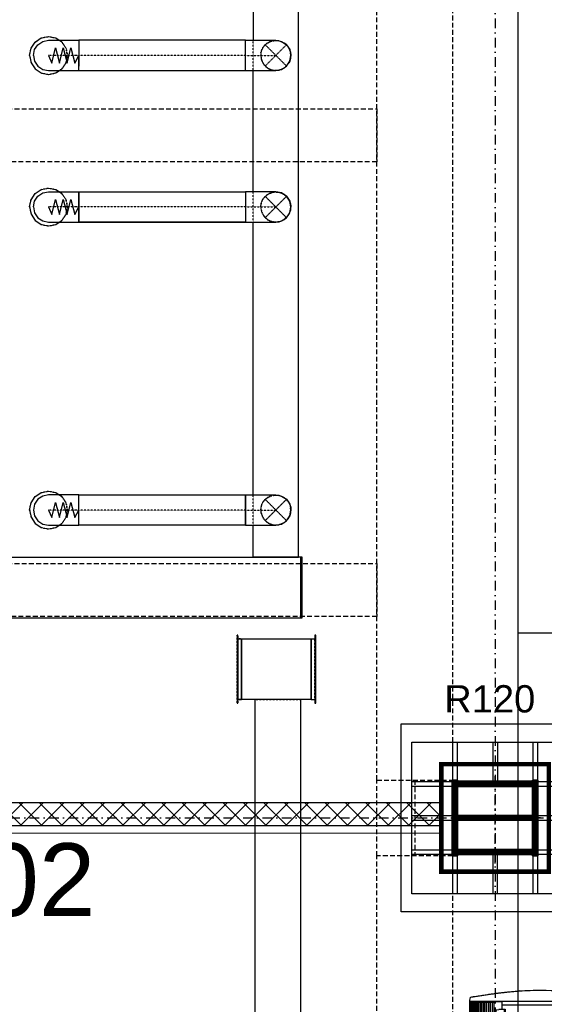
# Model space of a CAD drawing. Header units: centimetres. Extents: x -10729 to 144862, y -4437 to 43656.
# Tile 127 of 148: x 13146 to 13493, y 7277 to 7927. Entities that reach past the tile are written whole.
import ezdxf

# ---------------------------------------------------------------- set-up
doc = ezdxf.new("R2010")
doc.units = ezdxf.units.CM
doc.header["$LTSCALE"] = 0.1
for name, pattern in [('CADVENT_CENTERLINE', [9.9, 7.4, -1, 0.5, -1]), ('CADVENT_HIDDEN', [0.8, 0.25, -0.55]), ('Kondygnacja  -0_5$0$HIDDEN', [9.525, 6.35, -3.175]), ('Kondygnacja  -0_5$0$HIDDEN2', [4.7625, 3.175, -1.5875]), ('Osie rzutów$0$DASHDOT2', [12.7, 6.35, -3.175, 0, -3.175])]:
    doc.linetypes.add(name, pattern=pattern)
for name, color, linetype in [('AU Szafki Klimakonwektorów', 183, 'Continuous'), ('bgde-nawiewCEN', 7, 'Continuous'), ('bgde-nawiewDETAILS', 1, 'Continuous'), ('bgde-nawiewEXP', 1, 'Continuous'), ('bgde-nawiewHIDDEN', 1, 'Continuous'), ('bgde-wywiewEXP', 5, 'Continuous'), ('bgde-wywiewHIDDEN', 5, 'Continuous'), ('KJP_KURTYNY POWIETRZNE', 3, 'Continuous'), ('Kondygnacja  -0_5$0$ARCH_GK', 8, 'Continuous'), ('Kondygnacja  -0_5$0$ARCH_INFO_ODPORNOŚĆ OGNIOWA', 8, 'Continuous'), ('Kondygnacja  -0_5$0$ARCH_INFO_OPISY_PRZEGRODY_IST', 8, 'Continuous'), ('Kondygnacja  -0_5$0$ARCH_KONSTR_POWYŻEJ RZUTU', 8, 'Kondygnacja  -0_5$0$HIDDEN'), ('Kondygnacja  -0_5$0$ARCH_KONSTR_POWYŻEJ RZUTU_IST', 8, 'Kondygnacja  -0_5$0$HIDDEN2'), ('Kondygnacja  -0_5$0$ARCH_OKŁADZINA', 8, 'Continuous'), ('Kondygnacja  -0_5$0$ARCH_SŁUPY', 8, 'Continuous'), ('Kondygnacja  -0_5$0$ARCH_WIDOK_IST', 8, 'Continuous'), ('Osie rzutów$0$ARCH_INFO_OSIE_IST', 8, 'Osie rzutów$0$DASHDOT2'), ('Osie rzutów$0$ARCH_INFO_OSIE_OPISY_IST', 8, 'Continuous')]:
    doc.layers.add(name, color=color, linetype=linetype)
doc.layers.add('Kondygnacja  -0_5$0$ARCH_KONSTRUKCJA_NIEWIDOCZNA', color=8, linetype='Continuous', plot=False)
doc.layers.add('Kondygnacja  -0_5$0$ARCH_WIDOK', color=8, linetype='Continuous', lineweight=13)
doc.styles.add('Arial', font='ARIAL.TTF')
doc.styles.add('Kondygnacja  -0_5$0$Arial', font='ARIAL.TTF')
pattern_1 = [(45, (-1133.3117, -3177.9858), (-0.6735192, 0.6735192), [])]

# ---------------------------------------------------------------- blocks, each defined once
blk = doc.blocks.new('Osie rzutów')
at = {"layer": 'Osie rzutów$0$ARCH_INFO_OSIE_IST', "ltscale": 10}
for p, q in [((13460, 12510), (13460, 4623.26)), ((13460, 7370), (13460, 7430)), ((4436.04, 7400), (15156.54, 7400)), ((13490, 7400), (13430, 7400))]:
    blk.add_line(p, q, dxfattribs=at)
blk = doc.blocks.new('Kondygnacja  -0_5$0$słup_kwadrat')
at = {"layer": 'Kondygnacja  -0_5$0$ARCH_SŁUPY', "lineweight": 40}
h = blk.add_hatch(dxfattribs=at)
h.set_pattern_fill('ANSI31', color=256, scale=0.3, style=0)
h.set_pattern_definition(pattern_1)
h.paths.add_polyline_path([(36, 34), (39, 34), (39, 84), (36, 84)])
h = blk.add_hatch(dxfattribs=at)
h.set_pattern_fill('ANSI31', color=256, scale=0.3, style=0)
h.set_pattern_definition(pattern_1)
h.paths.add_polyline_path([(89, 80), (89, 83), (39, 83), (39, 80)])
h = blk.add_hatch(dxfattribs=at)
h.set_pattern_fill('ANSI31', color=256, scale=0.3, style=0)
h.set_pattern_definition(pattern_1)
h.paths.add_polyline_path([(89, 34), (92, 34), (92, 84), (89, 84)])
h = blk.add_hatch(dxfattribs=at)
h.set_pattern_fill('ANSI31', color=256, scale=0.3, style=0)
h.set_pattern_definition(pattern_1)
h.paths.add_polyline_path([(89, 57.5), (89, 60.5), (39, 60.5), (39, 57.5)])
h = blk.add_hatch(dxfattribs=at)
h.set_pattern_fill('ANSI31', color=256, scale=0.3, style=0)
h.set_pattern_definition(pattern_1)
h.paths.add_polyline_path([(89, 35), (89, 38), (39, 38), (39, 35)])
at = {"layer": 'Kondygnacja  -0_5$0$ARCH_KONSTRUKCJA_NIEWIDOCZNA'}
blk.add_lwpolyline([(119, 109), (119, 9), (9, 9), (9, 109)], close=True, dxfattribs=at)
for points in [[(36, 109), (36, 84)], [(39, 109), (39, 84)], [(62.5, 109), (62.5, 83)], [(65.5, 109), (65.5, 83)], [(89, 109), (89, 84)], [(92, 109), (92, 84)], [(9, 83), (36, 83)], [(9, 80), (36, 80)], [(92, 83), (119, 83)], [(92, 80), (119, 80)], [(9, 60.5), (36, 60.5)], [(92, 60.5), (119, 60.5)], [(9, 57.5), (36, 57.5)], [(92, 57.5), (119, 57.5)], [(9, 38), (36, 38)], [(9, 35), (36, 35)], [(36, 34), (36, 9)], [(39, 34), (39, 9)], [(62.5, 35), (62.5, 9)], [(65.49, 35), (65.49, 9)], [(89, 34), (89, 9)], [(92, 38), (119, 38)], [(92, 35), (119, 35)], [(92, 34), (92, 9)]]:
    blk.add_lwpolyline(points, dxfattribs=at)
at = {"layer": 'Kondygnacja  -0_5$0$ARCH_OKŁADZINA'}
blk.add_lwpolyline([(2, 121), (126, 121), (126, -3), (2, -3)], close=True, dxfattribs=at)
at = {"layer": 'Kondygnacja  -0_5$0$ARCH_SŁUPY', "lineweight": 40}
for p, q in [((39, 60.5), (89, 60.5)), ((89, 57.5), (39, 57.5))]:
    blk.add_line(p, q, dxfattribs=at)
at = {"layer": 'Kondygnacja  -0_5$0$ARCH_SŁUPY', "lineweight": 50, "const_width": 3}
blk.add_lwpolyline([(28.5, 94.5), (99.5, 94.5), (99.5, 23.5), (28.5, 23.5)], close=True, dxfattribs=at)
at = {"layer": 'Kondygnacja  -0_5$0$ARCH_SŁUPY', "lineweight": 40}
for points in [[(36, 84), (39, 84), (39, 34), (36, 34)], [(89, 84), (92, 84), (92, 34), (89, 34)]]:
    blk.add_lwpolyline(points, close=True, dxfattribs=at)
for points in [[(89, 83), (39, 83)], [(39, 80), (89, 80)], [(89, 38), (39, 38)], [(39, 35), (89, 35)]]:
    blk.add_lwpolyline(points, dxfattribs=at)
blk = doc.blocks.new('Kondygnacja  -0_5$0$konstrukcja istniejąca -0.5')
at = {"layer": 'Kondygnacja  -0_5$0$ARCH_KONSTR_POWYŻEJ RZUTU_IST', "ltscale": 10}
for p, q in [((13382, 7425), (13432, 7425)), ((13382, 7375), (13382, 7425)), ((13432, 7375), (13382, 7375))]:
    blk.add_line(p, q, dxfattribs=at)
for points in [[(13432, 9825), (13432, 4975), (13382, 4975)], [(13382, 7425), (13382, 8575)], [(13407, 7425), (13407, 7375)], [(13382, 6225), (13382, 7375)]]:
    blk.add_lwpolyline(points, dxfattribs=at)
at = {"layer": 'Kondygnacja  -0_5$0$ARCH_KONSTR_POWYŻEJ RZUTU_IST', "ltscale": 10, "elevation": 0}
for points in [[(12338, 7867.89), (13382, 7867.89), (13382, 7832.89), (12338, 7832.89)], [(12338, 7567.89), (13382, 7567.89), (13382, 7532.89), (12338, 7532.89)]]:
    blk.add_lwpolyline(points, dxfattribs=at)
blk = doc.blocks.new('A$C42932CEF')
at = {"layer": 'KJP_KURTYNY POWIETRZNE'}
for p, q in [((353.17, -132.78), (352.85, -135.07)), ((353.4, -132.53), (358.52, -131.63)), ((358.52, -131.63), (558.92, -131.63)), ((358.52, -131.63), (358.52, -208.98)), ((360.72, -133.63), (556.72, -133.63)), ((360.72, -158.78), (360.72, -133.63)), ((556.72, -187.63), (556.72, -133.63)), ((558.92, -131.63), (558.92, -208.98)), ((564.04, -132.53), (558.92, -131.63)), ((564.59, -135.07), (564.27, -132.78)), ((373.72, -147.63), (373.72, -151.13)), ((393.72, -147.63), (373.72, -147.63)), ((381.22, -149.32), (386.22, -149.32)), ((381.22, -149.32), (381.22, -173.61)), ((386.22, -149.32), (386.22, -173.61)), ((393.72, -151.13), (393.72, -147.63)), ((523.72, -147.63), (523.72, -151.13)), ((543.72, -147.63), (523.72, -147.63)), ((531.22, -149.32), (536.22, -149.32)), ((531.22, -149.32), (531.22, -173.61)), ((536.22, -149.32), (536.22, -173.61)), ((543.72, -151.13), (543.72, -147.63)), ((359.92, -154.93), (359.92, -154.33)), ((360.52, -154.33), (360.52, -154.93)), ((360.72, -154.03), (364.67, -154.03)), ((364.67, -154.03), (364.67, -158.63)), ((364.92, -154.33), (364.92, -154.93)), ((365.52, -154.93), (365.52, -154.33)), ((373.72, -151.13), (381.22, -151.13)), ((386.22, -151.13), (393.72, -151.13)), ((404.22, -153.51), (404.22, -159.01)), ((413.22, -153.51), (404.22, -153.51)), ((413.22, -159.01), (413.22, -153.51)), ((523.72, -151.13), (531.22, -151.13)), ((536.22, -151.13), (543.72, -151.13)), ((360.72, -158.78), (359.92, -158.78)), ((359.92, -158.78), (359.92, -163.78)), ((365.47, -158.63), (364.67, -158.63)), ((365.47, -163.63), (365.47, -158.63)), ((404.22, -159.01), (413.22, -159.01)), ((404.3, -156.82), (404.3, -158.17)), ((405.8, -156.82), (404.3, -156.82)), ((404.3, -158.17), (405.8, -158.17)), ((405.8, -158.17), (405.8, -156.82)), ((406.45, -156.82), (406.45, -158.17)), ((407.95, -156.82), (406.45, -156.82)), ((406.45, -158.17), (407.95, -158.17)), ((407.95, -158.17), (407.95, -156.82)), ((408.7, -156.82), (408.7, -158.17)), ((411.1, -156.82), (408.7, -156.82)), ((408.7, -158.17), (411.1, -158.17)), ((411.1, -158.17), (411.1, -156.82)), ((411.75, -156.82), (411.75, -158.17)), ((413.15, -156.82), (411.75, -156.82)), ((411.75, -158.17), (413.15, -158.17)), ((413.15, -158.17), (413.15, -156.82)), ((359.92, -163.78), (360.72, -163.78)), ((359.92, -167.93), (359.92, -167.33)), ((360.52, -167.33), (360.52, -167.93)), ((360.72, -187.63), (360.72, -163.78)), ((364.67, -168.23), (360.72, -168.23)), ((364.67, -163.63), (365.47, -163.63)), ((364.67, -163.63), (364.67, -168.23)), ((364.92, -167.33), (364.92, -167.93)), ((365.52, -167.93), (365.52, -167.33)), ((373.72, -171.63), (373.72, -175.13)), ((380.62, -171.63), (373.72, -171.63)), ((373.72, -175.13), (393.72, -175.13)), ((380.62, -173.22), (380.62, -171.52)), ((380.62, -171.52), (380.92, -171.52)), ((380.92, -173.22), (380.92, -171.52)), ((381.22, -171.63), (380.92, -171.63)), ((386.12, -173.62), (381.32, -173.62)), ((386.12, -173.92), (381.32, -173.92)), ((383.17, -174.02), (383.17, -173.92)), ((384.27, -174.02), (383.17, -174.02)), ((383.22, -174.37), (383.22, -174.02)), ((383.22, -174.37), (384.22, -174.37)), ((383.72, -174.37), (383.72, -174.02)), ((384.22, -174.37), (384.22, -174.02)), ((384.27, -173.92), (384.27, -174.02)), ((386.52, -171.63), (386.22, -171.63)), ((386.52, -171.52), (386.52, -173.22)), ((386.82, -171.52), (386.52, -171.52)), ((386.82, -171.52), (386.82, -173.22)), ((393.72, -171.63), (386.82, -171.63)), ((393.72, -175.13), (393.72, -171.63)), ((523.72, -171.63), (523.72, -175.13)), ((530.62, -171.63), (523.72, -171.63)), ((523.72, -175.13), (543.72, -175.13)), ((530.62, -173.22), (530.62, -171.52)), ((530.62, -171.52), (530.92, -171.52)), ((530.92, -173.22), (530.92, -171.52)), ((531.22, -171.63), (530.92, -171.63)), ((536.12, -173.62), (531.32, -173.62)), ((536.12, -173.92), (531.32, -173.92)), ((533.17, -174.02), (533.17, -173.92)), ((534.27, -174.02), (533.17, -174.02)), ((533.22, -174.37), (533.22, -174.02)), ((533.22, -174.37), (534.22, -174.37)), ((533.72, -174.37), (533.72, -174.02)), ((534.22, -174.37), (534.22, -174.02)), ((534.27, -173.92), (534.27, -174.02)), ((536.52, -171.63), (536.22, -171.63)), ((536.52, -171.52), (536.52, -173.22)), ((536.82, -171.52), (536.52, -171.52)), ((536.82, -171.52), (536.82, -173.22)), ((543.72, -171.63), (536.82, -171.63)), ((543.72, -175.13), (543.72, -171.63)), ((351.54, -175.5), (351.61, -176.76)), ((565.85, -176.23), (565.83, -176.75)), ((358.77, -187.82), (358.77, -187.82)), ((358.77, -187.82), (358.77, -187.9)), ((358.77, -187.9), (358.77, -191.71)), ((358.87, -187.77), (361.32, -187.77)), ((361.32, -187.65), (361.32, -187.77)), ((363.71, -187.65), (361.32, -187.65)), ((363.56, -186.08), (363.56, -185.68)), ((363.7, -187.51), (363.56, -186.08)), ((403.78, -185.63), (363.66, -185.63)), ((363.68, -186.17), (369.52, -186.17)), ((363.72, -187.63), (363.88, -189.86)), ((369.22, -191.12), (369.48, -187.63)), ((369.49, -188.05), (372.95, -188.05)), ((369.5, -187.51), (369.62, -186.3)), ((369.61, -186.39), (372.83, -186.39)), ((369.62, -186.22), (369.62, -186.3)), ((372.82, -186.22), (372.82, -186.3)), ((372.94, -187.51), (372.82, -186.3)), ((394.52, -186.17), (372.92, -186.17)), ((372.96, -187.63), (373.22, -191.12)), ((394.48, -187.63), (394.22, -191.12)), ((397.95, -188.05), (394.49, -188.05)), ((394.5, -187.51), (394.62, -186.3)), ((394.61, -186.39), (397.83, -186.39)), ((394.62, -186.22), (394.62, -186.3)), ((397.82, -186.22), (397.82, -186.3)), ((397.94, -187.51), (397.82, -186.3)), ((403.76, -186.17), (397.92, -186.17)), ((398.22, -191.12), (397.96, -187.63)), ((403.7, -187.9), (403.56, -189.86)), ((403.73, -187.65), (403.72, -187.77)), ((403.73, -187.65), (403.74, -187.51)), ((403.73, -187.65), (406.12, -187.65)), ((403.74, -187.51), (403.88, -186.08)), ((403.88, -186.08), (403.88, -185.68)), ((406.12, -187.65), (406.12, -187.77)), ((408.57, -187.77), (406.12, -187.77)), ((408.67, -187.82), (408.67, -187.82)), ((408.67, -187.82), (408.67, -187.9)), ((408.67, -187.9), (408.67, -208.88)), ((408.77, -187.82), (408.77, -187.82)), ((408.77, -187.82), (408.77, -187.9)), ((408.77, -187.9), (408.77, -191.71)), ((408.87, -187.77), (411.32, -187.77)), ((411.32, -187.65), (411.32, -187.77)), ((413.71, -187.65), (411.32, -187.65)), ((413.56, -186.08), (413.56, -185.68)), ((413.7, -187.51), (413.56, -186.08)), ((453.78, -185.63), (413.66, -185.63)), ((413.68, -186.17), (419.52, -186.17)), ((413.72, -187.63), (413.88, -189.86)), ((419.22, -191.12), (419.48, -187.63)), ((419.49, -188.05), (422.95, -188.05)), ((419.5, -187.51), (419.62, -186.3)), ((419.61, -186.39), (422.83, -186.39)), ((419.62, -186.22), (419.62, -186.3)), ((422.82, -186.22), (422.82, -186.3)), ((422.94, -187.51), (422.82, -186.3)), ((444.52, -186.17), (422.92, -186.17)), ((422.96, -187.63), (423.22, -191.12)), ((444.48, -187.63), (444.22, -191.12)), ((447.95, -188.05), (444.49, -188.05)), ((444.5, -187.51), (444.62, -186.3)), ((444.61, -186.39), (447.83, -186.39)), ((444.62, -186.22), (444.62, -186.3)), ((447.82, -186.22), (447.82, -186.3)), ((447.94, -187.51), (447.82, -186.3)), ((453.76, -186.17), (447.92, -186.17)), ((448.22, -191.12), (447.96, -187.63)), ((453.7, -187.9), (453.56, -189.86)), ((453.73, -187.65), (453.72, -187.77)), ((453.73, -187.65), (453.74, -187.51)), ((453.73, -187.65), (456.12, -187.65)), ((453.74, -187.51), (453.88, -186.08)), ((453.88, -186.08), (453.88, -185.68)), ((456.12, -187.65), (456.12, -187.77)), ((458.57, -187.77), (456.12, -187.77)), ((458.67, -187.82), (458.67, -187.82)), ((458.67, -187.82), (458.67, -187.9)), ((458.67, -187.9), (458.67, -208.88)), ((458.77, -187.82), (458.77, -187.82)), ((458.77, -187.82), (458.77, -187.9)), ((458.77, -187.9), (458.77, -191.71)), ((458.87, -187.77), (461.32, -187.77)), ((461.32, -187.65), (461.32, -187.77)), ((463.71, -187.65), (461.32, -187.65)), ((463.56, -186.08), (463.56, -185.68)), ((463.7, -187.51), (463.56, -186.08)), ((503.78, -185.63), (463.66, -185.63)), ((463.68, -186.17), (469.52, -186.17)), ((463.72, -187.63), (463.88, -189.86)), ((469.22, -191.12), (469.48, -187.63)), ((469.49, -188.05), (472.95, -188.05)), ((469.5, -187.51), (469.62, -186.3)), ((469.61, -186.39), (472.83, -186.39)), ((469.62, -186.22), (469.62, -186.3)), ((472.82, -186.22), (472.82, -186.3)), ((472.94, -187.51), (472.82, -186.3)), ((494.52, -186.17), (472.92, -186.17)), ((472.96, -187.63), (473.22, -191.12)), ((494.48, -187.63), (494.22, -191.12)), ((497.95, -188.05), (494.49, -188.05)), ((494.5, -187.51), (494.62, -186.3)), ((494.61, -186.39), (497.83, -186.39)), ((494.62, -186.22), (494.62, -186.3)), ((497.82, -186.22), (497.82, -186.3)), ((497.94, -187.51), (497.82, -186.3)), ((503.76, -186.17), (497.92, -186.17)), ((498.22, -191.12), (497.96, -187.63)), ((503.7, -187.9), (503.56, -189.86)), ((503.73, -187.65), (503.72, -187.77)), ((503.73, -187.65), (503.74, -187.51)), ((503.73, -187.65), (506.12, -187.65)), ((503.74, -187.51), (503.88, -186.08)), ((503.88, -186.08), (503.88, -185.68)), ((506.12, -187.65), (506.12, -187.77)), ((508.57, -187.77), (506.12, -187.77)), ((508.67, -187.82), (508.67, -187.82)), ((508.67, -187.82), (508.67, -187.9)), ((508.67, -187.9), (508.67, -208.88)), ((508.77, -187.82), (508.77, -187.82)), ((508.77, -187.82), (508.77, -187.9)), ((508.77, -187.9), (508.77, -191.71)), ((508.87, -187.77), (511.32, -187.77)), ((511.32, -187.65), (511.32, -187.77)), ((513.71, -187.65), (511.32, -187.65)), ((513.56, -186.08), (513.56, -185.68)), ((513.7, -187.51), (513.56, -186.08)), ((553.78, -185.63), (513.66, -185.63)), ((513.68, -186.17), (519.52, -186.17)), ((513.72, -187.63), (513.88, -189.86)), ((519.22, -191.12), (519.48, -187.63)), ((519.49, -188.05), (522.95, -188.05)), ((519.5, -187.51), (519.62, -186.3)), ((519.61, -186.39), (522.83, -186.39)), ((519.62, -186.22), (519.62, -186.3)), ((522.82, -186.22), (522.82, -186.3)), ((522.94, -187.51), (522.82, -186.3)), ((544.52, -186.17), (522.92, -186.17)), ((522.96, -187.63), (523.22, -191.12)), ((544.48, -187.63), (544.22, -191.12)), ((547.95, -188.05), (544.49, -188.05)), ((544.5, -187.51), (544.62, -186.3)), ((544.61, -186.39), (547.83, -186.39)), ((544.62, -186.22), (544.62, -186.3)), ((547.82, -186.22), (547.82, -186.3)), ((547.94, -187.51), (547.82, -186.3)), ((553.76, -186.17), (547.92, -186.17)), ((548.22, -191.12), (547.96, -187.63)), ((553.7, -187.9), (553.56, -189.86)), ((553.73, -187.65), (553.72, -187.77)), ((553.73, -187.65), (553.74, -187.51)), ((553.73, -187.65), (556.12, -187.65)), ((553.74, -187.51), (553.88, -186.08)), ((553.88, -186.08), (553.88, -185.68)), ((556.12, -187.65), (556.12, -187.77)), ((558.57, -187.77), (556.12, -187.77)), ((558.67, -187.82), (558.67, -187.82)), ((558.67, -187.82), (558.67, -187.9)), ((558.67, -187.9), (558.67, -208.88)), ((358.77, -191.71), (358.77, -191.84)), ((358.77, -191.84), (358.77, -208.88)), ((359.17, -192.83), (359.17, -208.4)), ((359.17, -192.83), (408.27, -192.83)), ((359.17, -194.03), (408.27, -194.03)), ((364.1, -191.44), (403.34, -191.44)), ((408.27, -192.83), (408.27, -208.4)), ((408.77, -191.84), (408.77, -208.88)), ((409.17, -192.83), (458.27, -192.83)), ((409.17, -192.83), (409.17, -208.4)), ((409.17, -194.03), (458.27, -194.03)), ((414.1, -191.44), (453.34, -191.44)), ((458.27, -192.83), (458.27, -208.4)), ((458.77, -191.84), (458.77, -208.88)), ((459.17, -192.83), (508.27, -192.83)), ((459.17, -192.83), (459.17, -208.4)), ((459.17, -194.03), (508.27, -194.03)), ((464.1, -191.44), (503.34, -191.44)), ((508.27, -192.83), (508.27, -208.4)), ((508.77, -191.84), (508.77, -208.88)), ((509.17, -192.83), (509.17, -208.4)), ((509.17, -192.83), (558.27, -192.83)), ((509.17, -194.03), (558.27, -194.03)), ((514.1, -191.44), (553.34, -191.44)), ((558.27, -192.83), (558.27, -208.4)), ((359.17, -195.26), (408.27, -195.26)), ((359.17, -196.45), (408.27, -196.45)), ((359.17, -197.6), (408.27, -197.6)), ((359.17, -198.7), (408.27, -198.7)), ((359.17, -199.76), (408.27, -199.76)), ((359.17, -200.76), (408.27, -200.76)), ((409.17, -195.26), (458.27, -195.26)), ((409.17, -196.45), (458.27, -196.45)), ((409.17, -197.6), (458.27, -197.6)), ((409.17, -198.7), (458.27, -198.7)), ((409.17, -199.76), (458.27, -199.76)), ((409.17, -200.76), (458.27, -200.76)), ((459.17, -195.26), (508.27, -195.26)), ((459.17, -196.45), (508.27, -196.45)), ((459.17, -197.6), (508.27, -197.6)), ((459.17, -198.7), (508.27, -198.7)), ((459.17, -199.76), (508.27, -199.76)), ((459.17, -200.76), (508.27, -200.76)), ((509.17, -195.26), (558.27, -195.26)), ((509.17, -196.45), (558.27, -196.45)), ((509.17, -197.6), (558.27, -197.6)), ((509.17, -198.7), (558.27, -198.7)), ((509.17, -199.76), (558.27, -199.76)), ((509.17, -200.76), (558.27, -200.76)), ((359.17, -201.72), (408.27, -201.72)), ((359.17, -202.63), (408.27, -202.63)), ((359.17, -203.49), (408.27, -203.49)), ((359.17, -204.29), (408.27, -204.29)), ((359.17, -205.05), (408.27, -205.05)), ((359.17, -205.75), (408.27, -205.75)), ((359.17, -206.39), (408.27, -206.39)), ((359.17, -206.98), (408.27, -206.98)), ((359.17, -207.51), (408.27, -207.51)), ((409.17, -201.72), (458.27, -201.72)), ((409.17, -202.63), (458.27, -202.63)), ((409.17, -203.49), (458.27, -203.49)), ((409.17, -204.29), (458.27, -204.29)), ((409.17, -205.05), (458.27, -205.05)), ((409.17, -205.75), (458.27, -205.75)), ((409.17, -206.39), (458.27, -206.39)), ((409.17, -206.98), (458.27, -206.98)), ((409.17, -207.51), (458.27, -207.51)), ((459.17, -201.72), (508.27, -201.72)), ((459.17, -202.63), (508.27, -202.63)), ((459.17, -203.49), (508.27, -203.49)), ((459.17, -204.29), (508.27, -204.29)), ((459.17, -205.05), (508.27, -205.05)), ((459.17, -205.75), (508.27, -205.75)), ((459.17, -206.39), (508.27, -206.39)), ((459.17, -206.98), (508.27, -206.98)), ((459.17, -207.51), (508.27, -207.51)), ((509.17, -201.72), (558.27, -201.72)), ((509.17, -202.63), (558.27, -202.63)), ((509.17, -203.49), (558.27, -203.49)), ((509.17, -204.29), (558.27, -204.29)), ((509.17, -205.05), (558.27, -205.05)), ((509.17, -205.75), (558.27, -205.75)), ((509.17, -206.39), (558.27, -206.39)), ((509.17, -206.98), (558.27, -206.98)), ((509.17, -207.51), (558.27, -207.51)), ((358.52, -208.98), (558.92, -208.98)), ((359.17, -207.98), (408.27, -207.98)), ((359.17, -208.4), (408.27, -208.4)), ((409.17, -207.98), (458.27, -207.98)), ((409.17, -208.4), (458.27, -208.4)), ((459.17, -207.98), (508.27, -207.98)), ((459.17, -208.4), (508.27, -208.4)), ((509.17, -207.98), (558.27, -207.98)), ((509.17, -208.4), (558.27, -208.4))]:
    blk.add_line(p, q, dxfattribs=at)
for centre, radius in [((360.22, -154.68), 0.29), ((362.72, -156.18), 1.5), ((362.72, -156.18), 1.23), ((365.22, -154.68), 0.29), ((383.72, -151.62), 0.46), ((408.02, -155.02), 1.19), ((408.02, -155.02), 0.5), ((408.02, -155.02), 0.5), ((533.72, -151.62), 0.46), ((367.67, -161.13), 0.7), ((360.22, -167.68), 0.29), ((362.72, -166.18), 1.5), ((362.72, -166.18), 1.3), ((365.22, -167.68), 0.29), ((383.72, -171.32), 0.46), ((533.72, -171.32), 0.46)]:
    blk.add_circle(centre, radius, dxfattribs=at)
for centre, radius, start, end in [((553.39, -161.73), 202.31, 172.58788, 180.00153), ((353.46, -132.83), 0.3, 100.90016, 171.51526), ((563.98, -132.83), 0.3, 8.39263, 79.09984), ((364.05, -161.73), 202.31, 359.99847, 7.41212), ((360.22, -154.33), 0.3, 0, 180), ((360.22, -154.93), 0.3, 180, 0), ((365.22, -154.33), 0.3, 0, 180), ((365.22, -154.93), 0.3, 180, 0), ((408.02, -155.02), 1.19, 300, 330), ((558.64, -161.73), 207.56, 180.00108, 183.804), ((358.8, -161.73), 207.56, 355.99323, 359.99892), ((360.22, -167.33), 0.3, 0, 180), ((360.22, -167.93), 0.3, 180, 0), ((365.22, -167.33), 0.3, 0, 180), ((365.22, -167.93), 0.3, 180, 0), ((381.32, -173.22), 0.7, 180, 270), ((381.32, -173.22), 0.4, 180, 270), ((386.12, -173.22), 0.7, 270, 0), ((386.12, -173.22), 0.4, 270, 0), ((531.32, -173.22), 0.7, 180, 270), ((531.32, -173.22), 0.4, 180, 270), ((536.12, -173.22), 0.4, 270, 0), ((536.12, -173.22), 0.7, 270, 0), ((376.67, -204.03), 21.48, 187.71609, 191.2803), ((540.77, -204.03), 21.48, 348.7197, 352.28391), ((355.9, -208.19), 0.3, 191.22779, 259.50927), ((561.54, -208.19), 0.3, 280.49073, 348.77221)]:
    blk.add_arc(centre, radius, start, end, dxfattribs=at)
for centre, major_axis, ratio, start_param, end_param in [((358.87, -187.82), (0.1, 0), 0.5, 1.570796, 3.141593), ((363.67, -186.14), (-0.1, -0.005), 0.367122, 0.068772, 1.552302), ((369.52, -186.22), (0.1, 0), 0.498097, 0, 1.570796), ((372.92, -186.22), (0.1, 0), 0.498097, 1.570796, 3.141593), ((394.52, -186.22), (-0.1, 0), 0.498097, 3.141593, 4.712389), ((397.92, -186.22), (-0.1, 0), 0.498097, 4.712389, 6.283185), ((403.72, -187.9), (0.019, 0.25), 0.043494, 1.050499, 1.574098), ((403.77, -186.14), (0.1, -0.005), 0.367122, 4.730884, 6.214414), ((403.78, -185.68), (-0.1, 0), 0.498097, 3.141593, 4.712389), ((408.57, -187.82), (-0.1, 0), 0.5, 3.141593, 4.712389), ((408.87, -187.82), (0.1, 0), 0.5, 1.570796, 3.141593), ((413.67, -186.14), (-0.1, -0.005), 0.367122, 0.068772, 1.552302), ((419.52, -186.22), (0.1, 0), 0.498097, 0, 1.570796), ((422.92, -186.22), (0.1, 0), 0.498097, 1.570796, 3.141593), ((444.52, -186.22), (-0.1, 0), 0.498097, 3.141593, 4.712389), ((447.92, -186.22), (-0.1, 0), 0.498097, 4.712389, 6.283185), ((453.72, -187.9), (0.019, 0.25), 0.043494, 1.050499, 1.574098), ((453.77, -186.14), (0.1, -0.005), 0.367122, 4.730884, 6.214414), ((453.78, -185.68), (-0.1, 0), 0.498097, 3.141593, 4.712389), ((458.57, -187.82), (-0.1, 0), 0.5, 3.141593, 4.712389), ((458.87, -187.82), (0.1, 0), 0.5, 1.570796, 3.141593), ((463.67, -186.14), (-0.1, -0.005), 0.367122, 0.068772, 1.552302), ((469.52, -186.22), (0.1, 0), 0.498097, 0, 1.570796), ((472.92, -186.22), (0.1, 0), 0.498097, 1.570796, 3.141593), ((494.52, -186.22), (-0.1, 0), 0.498097, 3.141593, 4.712389), ((497.92, -186.22), (-0.1, 0), 0.498097, 4.712389, 6.283185), ((503.72, -187.9), (0.019, 0.25), 0.043494, 1.050499, 1.574098), ((503.77, -186.14), (0.1, -0.005), 0.367122, 4.730884, 6.214414), ((503.78, -185.68), (-0.1, 0), 0.498097, 3.141593, 4.712389), ((508.57, -187.82), (-0.1, 0), 0.5, 3.141593, 4.712389), ((508.87, -187.82), (0.1, 0), 0.5, 1.570796, 3.141593), ((513.67, -186.14), (-0.1, -0.005), 0.367122, 0.068772, 1.552302), ((519.52, -186.22), (0.1, 0), 0.498097, 0, 1.570796), ((522.92, -186.22), (0.1, 0), 0.498097, 1.570796, 3.141593), ((544.52, -186.22), (-0.1, 0), 0.498097, 3.141593, 4.712389), ((547.92, -186.22), (-0.1, 0), 0.498097, 4.712389, 6.283185), ((553.72, -187.9), (0.019, 0.25), 0.043494, 1.050499, 1.574098), ((553.77, -186.14), (0.1, -0.005), 0.367122, 4.730884, 6.214414), ((553.78, -185.68), (-0.1, 0), 0.498097, 3.141593, 4.712389), ((558.57, -187.82), (-0.1, 0), 0.5, 3.141593, 4.712389), ((363.98, -189.78), (-0.12, 1.66), 0.059911, 1.614466, 3.137211), ((369.13, -191.1), (-0.027, -0.339), 0.294293, 0.023154, 1.545899), ((373.31, -191.1), (0.027, -0.339), 0.294293, 4.737286, 6.260031), ((394.13, -191.1), (-0.027, -0.339), 0.294293, 0.023154, 1.545899), ((398.31, -191.1), (0.027, -0.339), 0.294293, 4.737286, 6.260031), ((403.46, -189.78), (0.12, 1.66), 0.059911, 3.145974, 4.668719), ((413.98, -189.78), (-0.12, 1.66), 0.059911, 1.614466, 3.137211), ((419.13, -191.1), (-0.027, -0.339), 0.294293, 0.023154, 1.545899), ((423.31, -191.1), (0.027, -0.339), 0.294293, 4.737286, 6.260031), ((444.13, -191.1), (-0.027, -0.339), 0.294293, 0.023154, 1.545899), ((448.31, -191.1), (0.027, -0.339), 0.294293, 4.737286, 6.260031), ((453.46, -189.78), (0.12, 1.66), 0.059911, 3.145974, 4.668719), ((463.98, -189.78), (-0.12, 1.66), 0.059911, 1.614466, 3.137211), ((469.13, -191.1), (-0.027, -0.339), 0.294293, 0.023154, 1.545899), ((473.31, -191.1), (0.027, -0.339), 0.294293, 4.737286, 6.260031), ((494.13, -191.1), (-0.027, -0.339), 0.294293, 0.023154, 1.545899), ((498.31, -191.1), (0.027, -0.339), 0.294293, 4.737286, 6.260031), ((503.46, -189.78), (0.12, 1.66), 0.059911, 3.145974, 4.668719), ((513.98, -189.78), (-0.12, 1.66), 0.059911, 1.614466, 3.137211), ((519.13, -191.1), (-0.027, -0.339), 0.294293, 0.023154, 1.545899), ((523.31, -191.1), (0.027, -0.339), 0.294293, 4.737286, 6.260031), ((544.13, -191.1), (-0.027, -0.339), 0.294293, 0.023154, 1.545899), ((548.31, -191.1), (0.027, -0.339), 0.294293, 4.737286, 6.260031), ((553.46, -189.78), (0.12, 1.66), 0.059911, 3.145974, 4.668719)]:
    blk.add_ellipse(centre, major_axis=major_axis, ratio=ratio, start_param=start_param, end_param=end_param, dxfattribs=at)
for points, knots in [([(352.84, -135.07), (352.84, -135.09), (352.83, -135.14), (352.81, -135.32), (352.79, -135.47), (352.77, -135.63)], [0.5903056, 0.5903056, 0.5903056, 0.5903056, 0.75, 0.75, 1, 1, 1, 1]), ([(564.6, -135.07), (564.6, -135.09), (564.61, -135.14), (564.63, -135.32), (564.65, -135.47), (564.67, -135.63)], [0.5903056, 0.5903056, 0.5903056, 0.5903056, 0.75, 0.75, 1, 1, 1, 1]), ([(351.61, -176.76), (351.63, -176.94), (351.68, -177.69), (351.78, -178.99), (351.92, -180.65), (352.07, -182.23), (352.21, -183.67), (352.34, -184.95), (352.47, -186.08), (352.58, -187.07), (352.69, -187.98), (352.79, -188.88), (352.91, -189.81), (353.04, -190.8), (353.18, -191.89), (353.34, -193.05), (353.5, -194.23), (353.66, -195.35), (353.8, -196.36), (353.96, -197.4), (354.12, -198.52), (354.3, -199.69), (354.48, -200.86), (354.65, -202), (354.85, -203.26), (355.05, -204.61), (355.21, -205.68), (355.32, -206.49), (355.36, -206.75), (355.38, -206.92)], [0.0363667, 0.0363667, 0.0363667, 0.0363667, 0.0518399, 0.1000723, 0.1501858, 0.1965859, 0.2383845, 0.2761379, 0.3089764, 0.3368712, 0.3630188, 0.3896751, 0.4168697, 0.446764, 0.4791018, 0.5159275, 0.5527345, 0.5879433, 0.6200834, 0.6485073, 0.6869852, 0.7275905, 0.7646974, 0.8040566, 0.8462412, 0.8999018, 0.9571992, 0.977504, 1, 1, 1, 1]), ([(562.06, -206.92), (562.08, -206.75), (562.12, -206.49), (562.23, -205.68), (562.39, -204.61), (562.61, -203.17), (562.83, -201.73), (563.05, -200.28), (563.27, -198.81), (563.47, -197.48), (563.65, -196.27), (563.81, -195.14), (563.99, -193.91), (564.16, -192.62), (564.33, -191.4), (564.47, -190.31), (564.59, -189.31), (564.71, -188.34), (564.83, -187.34), (564.95, -186.27), (565.09, -185.06), (565.23, -183.7), (565.38, -182.2), (565.52, -180.59), (565.67, -178.89), (565.76, -177.62), (565.82, -176.9), (565.83, -176.75)], [0, 0, 0, 0, 0.0224997, 0.0428078, 0.1001147, 0.1537841, 0.2062455, 0.2535121, 0.3028565, 0.3515403, 0.3827375, 0.4183569, 0.4572155, 0.4978997, 0.5362649, 0.5689577, 0.5968836, 0.6264731, 0.6554323, 0.6851518, 0.7204629, 0.7617292, 0.8043376, 0.8517156, 0.902771, 0.9516995, 0.9641367, 0.9641367, 0.9641367, 0.9641367])]:
    blk.add_open_spline(points, degree=3, knots=knots, dxfattribs=at)
for points in [[(355.84, -208.48), (356.1, -208.53), (356.99, -208.69), (358.52, -208.98)], [(558.92, -208.98), (559.26, -208.91), (560.16, -208.75), (561.6, -208.48)]]:
    blk.add_open_spline(points, degree=3, dxfattribs=at)

msp = doc.modelspace()

# ---------------------------------------------------------------- hatches: boundary and pattern name
at = {"layer": 'Kondygnacja  -0_5$0$ARCH_GK', "linetype": 'Continuous', "lineweight": -3}
h = msp.add_hatch(dxfattribs=at)
h.set_pattern_fill('ANSI37', color=256, scale=3, angle=-360, style=0)
h.paths.add_polyline_path([(13424.5, 7395), (13424.5, 7410), (12508.5, 7410), (12501, 7406.25), (12501, 7395)], flags=0)
h.paths.add_polyline_path([(12501, 7395), (12501, 7406.25), (12493.5, 7410), (12295.5, 7410), (12295.5, 7395)], flags=0)

# ---------------------------------------------------------------- linework, layer by layer
at = {"layer": 'bgde-nawiewCEN', "linetype": 'CADVENT_CENTERLINE', "ltscale": 0.06}
for p, q in [((13165.339, 7903.201), (13165.292, 7903.201)), ((13165.452, 7903.201), (13165.339, 7903.201)), ((13165.671, 7903.201), (13165.452, 7903.201)), ((13166.033, 7903.202), (13165.671, 7903.201)), ((13166.572, 7903.202), (13166.033, 7903.202)), ((13167.325, 7903.202), (13166.572, 7903.202)), ((13168.326, 7903.202), (13167.325, 7903.202)), ((13169.612, 7903.202), (13168.326, 7903.202)), ((13171.218, 7903.202), (13169.612, 7903.202)), ((13173.179, 7903.202), (13171.218, 7903.202)), ((13175.532, 7903.202), (13173.179, 7903.202)), ((13178.311, 7903.203), (13175.532, 7903.202)), ((13183.422, 7903.203), (13178.311, 7903.203)), ((13185.292, 7903.203), (13183.422, 7903.203)), ((13295.211, 7903.203), (13185.292, 7903.203)), ((13295.309, 7903.203), (13315.309, 7903.203)), ((13165.339, 7803.201), (13165.292, 7803.201)), ((13165.452, 7803.201), (13165.339, 7803.201)), ((13165.671, 7803.201), (13165.452, 7803.201)), ((13166.033, 7803.202), (13165.671, 7803.201)), ((13166.572, 7803.202), (13166.033, 7803.202)), ((13167.325, 7803.202), (13166.572, 7803.202)), ((13168.326, 7803.202), (13167.325, 7803.202)), ((13169.612, 7803.202), (13168.326, 7803.202)), ((13171.218, 7803.202), (13169.612, 7803.202)), ((13173.179, 7803.202), (13171.218, 7803.202)), ((13175.532, 7803.202), (13173.179, 7803.202)), ((13178.311, 7803.203), (13175.532, 7803.202)), ((13183.422, 7803.203), (13178.311, 7803.203)), ((13185.292, 7803.203), (13183.422, 7803.203)), ((13295.211, 7803.203), (13185.292, 7803.203)), ((13295.309, 7803.203), (13315.309, 7803.203)), ((13165.339, 7603.201), (13165.292, 7603.201)), ((13165.452, 7603.201), (13165.339, 7603.201)), ((13165.671, 7603.201), (13165.452, 7603.201)), ((13166.033, 7603.202), (13165.671, 7603.201)), ((13166.572, 7603.202), (13166.033, 7603.202)), ((13167.325, 7603.202), (13166.572, 7603.202)), ((13168.326, 7603.202), (13167.325, 7603.202)), ((13169.612, 7603.202), (13168.326, 7603.202)), ((13171.218, 7603.202), (13169.612, 7603.202)), ((13173.179, 7603.202), (13171.218, 7603.202)), ((13175.532, 7603.202), (13173.179, 7603.202)), ((13178.311, 7603.203), (13175.532, 7603.202)), ((13183.422, 7603.203), (13178.311, 7603.203)), ((13185.292, 7603.203), (13183.422, 7603.203)), ((13295.211, 7603.203), (13185.292, 7603.203)), ((13295.309, 7603.203), (13315.309, 7603.203))]:
    msp.add_line(p, q, dxfattribs=at)
at = {"layer": 'bgde-nawiewDETAILS', "linetype": 'CADVENT_HIDDEN'}
for p, q in [((13308.238, 7896.132), (13322.38, 7910.274)), ((13308.238, 7910.274), (13322.38, 7896.132)), ((13308.238, 7796.132), (13322.38, 7810.274)), ((13308.238, 7810.274), (13322.38, 7796.132)), ((13308.238, 7596.132), (13322.38, 7610.274)), ((13308.238, 7610.274), (13322.38, 7596.132))]:
    msp.add_line(p, q, dxfattribs=at)
at = {"layer": 'bgde-nawiewEXP', "linetype": 'Continuous'}
for points in [[(13000.304, 7593.203), (13000.304, 7572.068), (13030.304, 7572.068), (13030.304, 7572.068), (13330.309, 7572.068), (13330.309, 8048.701), (13300.309, 8048.701), (13300.309, 7913.203)], [(13152.792, 7903.201), (13153.744, 7907.985), (13156.453, 7912.04), (13160.509, 7914.75), (13165.292, 7915.701), (13170.076, 7914.75), (13172.391, 7913.202)], [(13155.292, 7903.2), (13156.053, 7907.027), (13158.221, 7910.272), (13161.465, 7912.44), (13165.291, 7913.201), (13185.292, 7913.203), (13185.292, 7899.376)], [(13185.292, 7893.203), (13295.211, 7893.203), (13295.211, 7913.203), (13185.292, 7913.203), (13185.292, 7896.132)], [(13295.309, 7893.203), (13295.309, 7913.203), (13315.309, 7913.203), (13319.136, 7912.441), (13320.224, 7911.715)], [(13315.309, 7913.203), (13319.136, 7912.441), (13322.38, 7910.274), (13320.989, 7911.204)], [(13315.746, 7913.022), (13317.054, 7913.049), (13320.689, 7911.632), (13321.897, 7910.474)], [(13322.38, 7910.274), (13324.548, 7907.029), (13324.803, 7905.746)], [(13322.38, 7910.274), (13324.548, 7907.029), (13325.309, 7903.203), (13324.983, 7904.844)], [(13322.561, 7909.837), (13323.506, 7908.932), (13325.074, 7905.359), (13325.109, 7903.686)], [(13152.792, 7903.201), (13153.744, 7898.418), (13156.453, 7894.362), (13160.509, 7891.653), (13165.292, 7890.701), (13170.076, 7891.653), (13172.395, 7893.202)], [(13155.292, 7903.2), (13156.054, 7899.374), (13158.221, 7896.13), (13161.466, 7893.962), (13165.293, 7893.201), (13185.292, 7893.203), (13185.292, 7899.376)], [(13185.292, 7899.376), (13185.292, 7903.203)], [(13322.581, 7896.615), (13323.739, 7897.823), (13325.156, 7901.458), (13325.129, 7902.766)], [(13185.292, 7896.132), (13185.292, 7899.376), (13185.292, 7899.376), (13185.292, 7896.132)], [(13185.292, 7893.203), (13185.292, 7896.132)], [(13315.793, 7893.403), (13317.466, 7893.438), (13321.038, 7895.006), (13321.944, 7895.951)], [(13319.136, 7893.964), (13322.38, 7896.132), (13324.548, 7899.376), (13323.821, 7898.288)], [(13319.136, 7893.964), (13322.38, 7896.132), (13323.31, 7897.523)], [(13295.309, 7893.203), (13315.309, 7893.203), (13316.951, 7893.529)], [(13300.309, 7813.203), (13300.309, 7893.203)], [(13315.309, 7893.203), (13319.136, 7893.964), (13317.853, 7893.709)], [(13152.792, 7803.201), (13153.744, 7807.985), (13156.453, 7812.04), (13160.509, 7814.75), (13165.292, 7815.701), (13170.076, 7814.75), (13172.391, 7813.202)], [(13155.292, 7803.2), (13156.053, 7807.027), (13158.221, 7810.272), (13161.465, 7812.44), (13165.291, 7813.201), (13185.292, 7813.203), (13185.292, 7793.964)], [(13315.309, 7813.203), (13319.136, 7812.441), (13320.264, 7811.688)], [(13315.754, 7813.018), (13317.11, 7813.039), (13320.737, 7811.601), (13321.902, 7810.472)], [(13321.032, 7811.175), (13322.38, 7810.274), (13324.548, 7807.029), (13324.813, 7805.7)], [(13322.565, 7809.829), (13323.538, 7808.885), (13325.086, 7805.304), (13325.111, 7803.681)], [(13323.795, 7798.248), (13324.548, 7799.376), (13325.309, 7803.203), (13324.993, 7804.794)], [(13152.792, 7803.201), (13153.744, 7798.418), (13156.453, 7794.362), (13160.509, 7791.653), (13165.292, 7790.701), (13170.076, 7791.653), (13172.395, 7793.202)], [(13155.292, 7803.2), (13156.054, 7799.374), (13158.221, 7796.13), (13161.466, 7793.962), (13165.293, 7793.201), (13185.292, 7793.203), (13185.292, 7793.964)], [(13322.579, 7796.61), (13323.708, 7797.775), (13325.146, 7801.402), (13325.125, 7802.758)], [(13185.292, 7793.964), (13185.292, 7796.132)], [(13185.292, 7793.964), (13185.292, 7793.203)], [(13185.292, 7793.203), (13295.211, 7793.203)], [(13300.309, 7613.203), (13300.309, 7793.203)], [(13315.309, 7793.203), (13316.9, 7793.519)], [(13315.788, 7793.401), (13317.41, 7793.426), (13320.992, 7794.974), (13321.936, 7795.947)], [(13317.806, 7793.699), (13319.136, 7793.964), (13322.38, 7796.132), (13323.282, 7797.48)], [(13152.792, 7603.201), (13153.744, 7607.985), (13156.453, 7612.04), (13160.509, 7614.75), (13165.292, 7615.701), (13170.076, 7614.75), (13172.391, 7613.202)], [(13295.309, 7593.203), (13295.309, 7613.203), (13315.309, 7613.203), (13319.136, 7612.441), (13320.344, 7611.634)], [(13315.309, 7613.203), (13319.136, 7612.441), (13322.38, 7610.274), (13321.116, 7611.119)], [(13315.769, 7613.012), (13317.222, 7613.018), (13320.832, 7611.539), (13321.912, 7610.468)], [(13322.38, 7610.274), (13324.548, 7607.029), (13324.832, 7605.604)], [(13322.38, 7610.274), (13324.548, 7607.029), (13325.309, 7603.203), (13325.013, 7604.695)], [(13322.571, 7609.814), (13323.602, 7608.791), (13325.109, 7605.192), (13325.115, 7603.671)], [(13152.792, 7603.201), (13153.744, 7598.418), (13156.453, 7594.362), (13160.509, 7591.653), (13165.292, 7590.701), (13170.076, 7591.653), (13172.395, 7593.202)], [(13322.574, 7596.6), (13323.646, 7597.68), (13325.125, 7601.29), (13325.119, 7602.743)], [(13319.136, 7593.964), (13322.38, 7596.132), (13324.548, 7599.376), (13323.741, 7598.168)], [(13319.136, 7593.964), (13322.38, 7596.132), (13323.226, 7597.397)], [(12897.804, 7532.068), (13331.742, 7532.068), (13331.742, 7572.068), (13300.309, 7572.068), (13300.309, 7593.203)], [(13295.309, 7593.203), (13315.309, 7593.203), (13316.801, 7593.499)], [(13315.309, 7593.203), (13319.136, 7593.964), (13317.711, 7593.68)], [(13315.778, 7593.397), (13317.299, 7593.403), (13320.898, 7594.91), (13321.921, 7595.941)]]:
    msp.add_lwpolyline(points, dxfattribs=at)
at = {"layer": 'bgde-nawiewEXP'}
for points in [[(13165.292, 7903.201), (13167.423, 7898.202), (13169.958, 7908.202), (13172.48, 7898.202), (13175.008, 7908.202), (13177.562, 7898.203), (13180.098, 7908.203), (13182.644, 7898.203), (13185.292, 7903.203)], [(13165.292, 7803.201), (13167.423, 7798.202), (13169.958, 7808.202), (13172.48, 7798.202), (13175.008, 7808.202), (13177.562, 7798.203), (13180.098, 7808.203), (13182.644, 7798.203), (13185.292, 7803.203)], [(13165.292, 7603.201), (13167.423, 7598.202), (13169.958, 7608.202), (13172.48, 7598.202), (13175.008, 7608.202), (13177.562, 7598.203), (13180.098, 7608.203), (13182.644, 7598.203), (13185.292, 7603.203)]]:
    msp.add_lwpolyline(points, dxfattribs=at)
at = {"layer": 'bgde-nawiewEXP', "linetype": 'Continuous'}
for points in [[(13324.548, 7899.376), (13325.309, 7903.203)], [(13185.292, 7793.203), (13185.292, 7813.203), (13295.211, 7813.203), (13295.211, 7793.203)], [(13295.309, 7793.203), (13315.309, 7793.203), (13319.136, 7793.964), (13322.38, 7796.132), (13324.548, 7799.376), (13325.309, 7803.203), (13324.548, 7807.029), (13322.38, 7810.274), (13319.136, 7812.441), (13315.309, 7813.203), (13295.309, 7813.203), (13295.309, 7793.964)], [(13155.292, 7603.2), (13156.054, 7599.374), (13158.221, 7596.13), (13161.466, 7593.962), (13165.293, 7593.201), (13185.292, 7593.203), (13185.292, 7613.203), (13165.291, 7613.201), (13161.465, 7612.44), (13158.221, 7610.272), (13156.053, 7607.027)], [(13185.292, 7593.203), (13185.292, 7613.203), (13295.211, 7613.203), (13295.211, 7593.203)], [(13324.548, 7599.376), (13325.309, 7603.203)], [(13331.742, 7532.068), (13332.742, 7532.068), (13332.742, 7572.068), (13331.742, 7572.068)]]:
    msp.add_lwpolyline(points, close=True, dxfattribs=at)
at = {"layer": 'bgde-nawiewHIDDEN', "linetype": 'CADVENT_HIDDEN'}
for points in [[(13152.792, 7903.201), (13153.744, 7907.985), (13156.453, 7912.04), (13160.509, 7914.75), (13165.292, 7915.701), (13170.076, 7914.75), (13174.131, 7912.04), (13172.391, 7913.202)], [(13300.309, 7893.203), (13300.309, 7913.203)], [(13305.309, 7903.203), (13306.071, 7907.029), (13308.238, 7910.274), (13311.483, 7912.441), (13315.309, 7913.203)], [(13305.463, 7904.947), (13306.88, 7908.583), (13309.58, 7911.399), (13313.153, 7912.967), (13315.746, 7913.022)], [(13320.224, 7911.715), (13320.989, 7911.204)], [(13321.897, 7910.474), (13322.561, 7909.837)], [(13152.792, 7903.201), (13153.744, 7898.418), (13156.453, 7894.362), (13160.509, 7891.653), (13165.292, 7890.701), (13170.076, 7891.653), (13174.131, 7894.362), (13172.395, 7893.202)], [(13305.309, 7903.203), (13306.071, 7899.376), (13308.238, 7896.132), (13311.483, 7893.964), (13315.309, 7893.203)], [(13305.463, 7904.947), (13305.545, 7901.046), (13307.113, 7897.474), (13309.929, 7894.773), (13313.565, 7893.356), (13315.793, 7893.403)], [(13324.803, 7905.746), (13324.983, 7904.844)], [(13325.109, 7903.686), (13325.129, 7902.766)], [(13321.944, 7895.951), (13322.581, 7896.615)], [(13323.31, 7897.523), (13323.821, 7898.288)], [(13316.951, 7893.529), (13317.853, 7893.709)], [(13152.792, 7803.201), (13153.744, 7807.985), (13156.453, 7812.04), (13160.509, 7814.75), (13165.292, 7815.701), (13170.076, 7814.75), (13174.131, 7812.04), (13172.391, 7813.202)], [(13300.309, 7793.203), (13300.309, 7813.203)], [(13305.309, 7803.203), (13306.071, 7807.029), (13308.238, 7810.274), (13311.483, 7812.441), (13315.309, 7813.203)], [(13305.473, 7805.003), (13306.911, 7808.63), (13309.627, 7811.431), (13313.208, 7812.979), (13315.754, 7813.018)], [(13320.264, 7811.688), (13321.032, 7811.175)], [(13305.473, 7805.003), (13305.533, 7801.102), (13307.081, 7797.52), (13309.882, 7794.804), (13313.509, 7793.366), (13315.788, 7793.401)], [(13321.902, 7810.472), (13322.565, 7809.829)], [(13324.813, 7805.7), (13324.993, 7804.794)], [(13152.792, 7803.201), (13153.744, 7798.418), (13156.453, 7794.362), (13160.509, 7791.653), (13165.292, 7790.701), (13170.076, 7791.653), (13174.131, 7794.362), (13172.395, 7793.202)], [(13305.309, 7803.203), (13306.071, 7799.376), (13308.238, 7796.132), (13311.483, 7793.964), (13315.309, 7793.203)], [(13323.282, 7797.48), (13323.795, 7798.248)], [(13325.111, 7803.681), (13325.125, 7802.758)], [(13316.9, 7793.519), (13317.806, 7793.699)], [(13321.936, 7795.947), (13322.579, 7796.61)], [(13152.792, 7603.201), (13153.744, 7607.985), (13156.453, 7612.04), (13160.509, 7614.75), (13165.292, 7615.701), (13170.076, 7614.75), (13174.131, 7612.04), (13172.391, 7613.202)], [(13300.309, 7593.203), (13300.309, 7613.203)], [(13305.309, 7603.203), (13306.071, 7607.029), (13308.238, 7610.274), (13311.483, 7612.441), (13315.309, 7613.203)], [(13305.494, 7605.115), (13306.973, 7608.726), (13309.721, 7611.495), (13313.32, 7613.003), (13315.769, 7613.012)], [(13320.344, 7611.634), (13321.116, 7611.119)], [(13321.912, 7610.468), (13322.571, 7609.814)], [(13152.792, 7603.201), (13153.744, 7598.418), (13156.453, 7594.362), (13160.509, 7591.653), (13165.292, 7590.701), (13170.076, 7591.653), (13174.131, 7594.362), (13172.395, 7593.202)], [(13305.309, 7603.203), (13306.071, 7599.376), (13308.238, 7596.132), (13311.483, 7593.964), (13315.309, 7593.203)], [(13305.494, 7605.115), (13305.509, 7601.213), (13307.017, 7597.614), (13309.786, 7594.866), (13313.397, 7593.387), (13315.778, 7593.397)], [(13324.832, 7605.604), (13325.013, 7604.695)], [(13325.115, 7603.671), (13325.119, 7602.743)], [(13321.921, 7595.941), (13322.574, 7596.6)], [(13323.226, 7597.397), (13323.741, 7598.168)], [(13316.801, 7593.499), (13317.711, 7593.68)]]:
    msp.add_lwpolyline(points, dxfattribs=at)
for points in [[(13174.131, 7894.362), (13176.841, 7898.418), (13177.792, 7903.201), (13176.841, 7907.985), (13174.131, 7912.04), (13176.841, 7907.985), (13177.792, 7903.201), (13176.841, 7898.418)], [(13174.131, 7794.362), (13176.841, 7798.418), (13177.792, 7803.201), (13176.841, 7807.985), (13174.131, 7812.04), (13176.841, 7807.985), (13177.792, 7803.201), (13176.841, 7798.418)], [(13174.131, 7594.362), (13176.841, 7598.418), (13177.792, 7603.201), (13176.841, 7607.985), (13174.131, 7612.04), (13176.841, 7607.985), (13177.792, 7603.201), (13176.841, 7598.418)]]:
    msp.add_lwpolyline(points, close=True, dxfattribs=at)
at = {"layer": 'bgde-wywiewEXP', "linetype": 'Continuous'}
for points in [[(13289.684, 7475.66), (13290.284, 7475.66), (13290.284, 7520.66), (13289.684, 7520.66)], [(13341.084, 7475.66), (13341.684, 7475.66), (13341.684, 7520.66), (13341.084, 7520.66)]]:
    msp.add_lwpolyline(points, close=True, dxfattribs=at)
for points in [[(13290.284, 7518.16), (13292.684, 7518.16), (13292.684, 7478.16), (13292.684, 7518.16), (13338.684, 7518.16), (13338.684, 7478.16), (13290.284, 7478.16)], [(13292.684, 7478.16), (13292.684, 7518.16)], [(13338.684, 7478.16), (13338.684, 7518.16), (13341.084, 7518.16)], [(13290.284, 7478.16), (13292.684, 7478.16)], [(13301.621, 7145.924), (13301.621, 7478.16)], [(13331.621, 7478.16), (13331.621, 7145.924)], [(13338.684, 7478.16), (13341.084, 7478.16)]]:
    msp.add_lwpolyline(points, dxfattribs=at)
at = {"layer": 'bgde-wywiewHIDDEN', "linetype": 'CADVENT_HIDDEN'}
for points in [[(13289.684, 7475.66), (13289.684, 7520.66), (13290.284, 7520.66), (13290.284, 7478.16), (13290.284, 7518.16), (13290.284, 7475.66)], [(13341.084, 7520.66), (13341.084, 7520.66)], [(13289.684, 7475.66), (13289.684, 7475.66)], [(13290.284, 7478.16), (13290.284, 7478.16)], [(13290.284, 7475.66), (13290.284, 7475.66)], [(13338.684, 7478.16), (13338.684, 7478.16)]]:
    msp.add_lwpolyline(points, close=True, dxfattribs=at)
for points in [[(13338.684, 7478.16), (13338.684, 7518.16), (13341.084, 7518.16), (13341.084, 7478.16), (13341.084, 7518.16), (13341.084, 7475.66), (13341.684, 7475.66), (13341.684, 7520.66), (13341.084, 7520.66), (13341.084, 7518.16)], [(13290.284, 7478.16), (13292.684, 7478.16), (13292.684, 7518.16), (13290.284, 7518.16)], [(13301.621, 7478.16), (13331.621, 7478.16)], [(13338.684, 7478.16), (13341.084, 7478.16)]]:
    msp.add_lwpolyline(points, dxfattribs=at)
at = {"layer": 'Kondygnacja  -0_5$0$ARCH_GK', "linetype": 'Continuous', "lineweight": -3}
for p, q in [((13424.5, 7410), (12493.5, 7410)), ((13424.5, 7395), (13424.5, 7410)), ((12295.5, 7395), (13424.5, 7395))]:
    msp.add_line(p, q, dxfattribs=at)
at = {"layer": 'Kondygnacja  -0_5$0$ARCH_INFO_OPISY_PRZEGRODY_IST'}
msp.add_lwpolyline([(13628.293, 7521.977), (13628.293, 7501.977), (13698.293, 7501.977), (13698.293, 7541.977), (13628.293, 7541.977), (13628.293, 7521.977), (13475, 7521.977)], dxfattribs=at)
at = {"layer": 'Kondygnacja  -0_5$0$ARCH_WIDOK'}
msp.add_lwpolyline([(12295.5, 7390), (13424.5, 7390)], dxfattribs=at)
at = {"layer": 'Kondygnacja  -0_5$0$ARCH_WIDOK_IST'}
for p, q in [((13475, 8406), (13475, 7370)), ((13475, 7370), (13475, 4985))]:
    msp.add_line(p, q, dxfattribs=at)

# ---------------------------------------------------------------- block references
at = {"layer": 'KJP_KURTYNY POWIETRZNE', "xscale": -1, "rotation": 270}
msp.add_blockref('A$C42932CEF', (13652.241, 6719.946, -630), dxfattribs=at)
at = {"layer": 'Kondygnacja  -0_5$0$ARCH_KONSTR_POWYŻEJ RZUTU'}
msp.add_blockref('Kondygnacja  -0_5$0$konstrukcja istniejąca -0.5', (0, 0), dxfattribs=at)
at = {"layer": 'Kondygnacja  -0_5$0$ARCH_SŁUPY'}
msp.add_blockref('Kondygnacja  -0_5$0$słup_kwadrat', (13396, 7341), dxfattribs=at)
at = {"layer": 'Osie rzutów$0$ARCH_INFO_OSIE_OPISY_IST'}
msp.add_blockref('Osie rzutów', (0, 0), dxfattribs=at)

# ---------------------------------------------------------------- texts
at = {"layer": 'AU Szafki Klimakonwektorów', "insert": (12890.67, 7383.278), "char_height": 48, "width": 1074.22285, "attachment_point": 1, "style": 'Arial'}
msp.add_mtext('RNCH102', dxfattribs=at)
at = {"layer": 'Kondygnacja  -0_5$0$ARCH_INFO_ODPORNOŚĆ OGNIOWA', "insert": (13456.481, 7493.478), "char_height": 18, "width": 53.33252, "attachment_point": 5, "style": 'Kondygnacja  -0_5$0$Arial'}
msp.add_mtext('\\PR120', dxfattribs=at)

doc.saveas('drawing.dxf')
